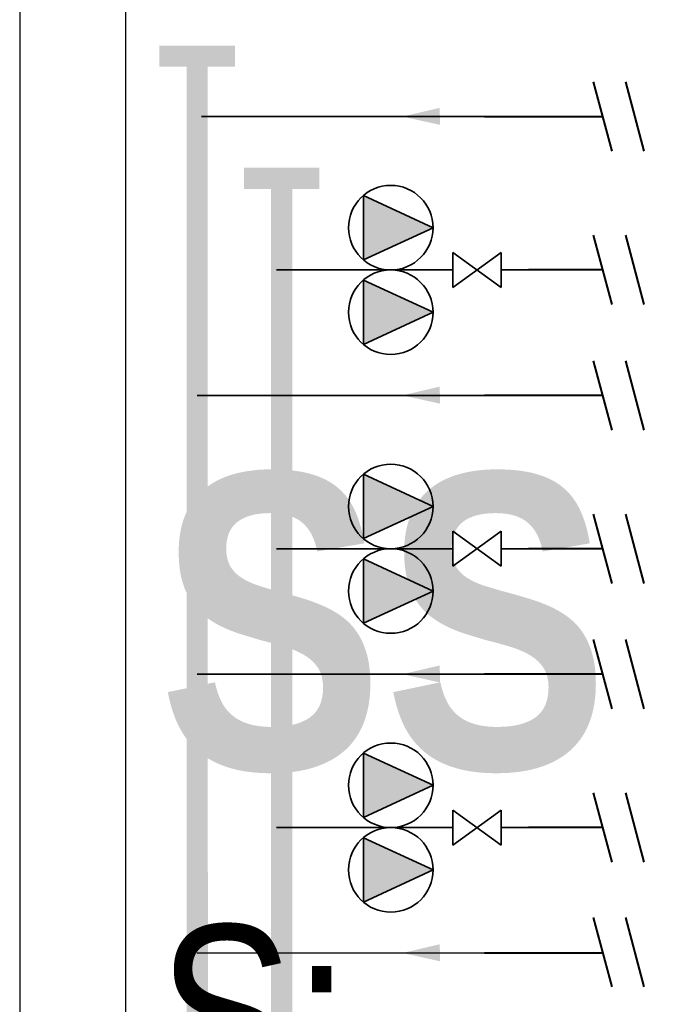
# Model space of a CAD drawing. Extents: x -18402 to 10376, y -5092 to 34139.
# Tile 28 of 78: x 910 to 1019, y -2749 to -2582. Entities that reach past the tile are written whole.
import ezdxf

# ---------------------------------------------------------------- set-up
doc = ezdxf.new("R2010")
doc.units = 0
doc.linetypes.add('ACAD_ISO08W100', pattern=[36, 24, -3, 6, -3])
for name, color, linetype in [('0_XREF', 251, 'Continuous'), ('rdc_02$0$0._Étage_1_A-AREA-____-OTLN.Modèle IFC', 251, 'Continuous'), ('rdc_02$0$0._Étage_1_A-WALL-____-OTLN.Modèle IFC', 251, 'Continuous')]:
    doc.layers.add(name, color=color, linetype=linetype)
doc.layers.add('30_CHAUFFAGE_FXP', color=4, linetype='ACAD_ISO08W100', lineweight=40)
doc.layers.add('60_EQUIPEMENTS COMMUNS (Chaufferie...)', color=183, linetype='Continuous', lineweight=35)
doc.styles.add('rdc_02$0$STYLE_GENERE_1', font='ARIALNB.TTF')
doc.styles.add('rdc_02$0$STYLE_GENERE_3', font='ARIALN.TTF')

# ---------------------------------------------------------------- blocks, each defined once
blk = doc.blocks.new('rdc_02')
at = {"layer": 'rdc_02$0$0._Étage_1_A-WALL-____-OTLN.Modèle IFC', "linetype": 'Continuous', "ltscale": 0.1, "flags": 128}
for points in [[(910, -2433), (910, -2905)], [(928, -2905), (928, -2515)]]:
    blk.add_lwpolyline(points, dxfattribs=at)
at = {"layer": 'rdc_02$0$0._Étage_1_A-WALL-____-OTLN.Modèle IFC', "linetype": 'Continuous', "ltscale": 0.1}
for radius, start in [(1123, 136.4937), (1105, 135.60587)]:
    blk.add_arc((1956, -3444), radius, start, 151.31692, dxfattribs=at)
at = {"layer": 'rdc_02$0$0._Étage_1_A-AREA-____-OTLN.Modèle IFC', "linetype": 'Continuous', "ltscale": 0.1, "attachment_point": 1}
for s, insert, char_height, style in [('\\A1;{\\pql;\\pt0;\\fArial Narrow|b1|i0|c0|p34;SS}', (933.46, -2658.91), 50, 'rdc_02$0$STYLE_GENERE_1'), ('\\A1;{\\pql;\\pt0;\\fArial Narrow|b0|i0|c0|p34;S: }', (933.46, -2735.32), 30, 'rdc_02$0$STYLE_GENERE_3')]:
    blk.add_mtext(s, dxfattribs=dict(at, insert=insert, char_height=char_height, style=style))

msp = doc.modelspace()

# ---------------------------------------------------------------- hatches: boundary and pattern name
at = {"layer": '60_EQUIPEMENTS COMMUNS (Chaufferie...)', "ltscale": 1.013}
for points in [[(968.214, -2611.802), (980.019, -2617.248), (968.214, -2622.694)], [(968.214, -2626.12), (980.019, -2631.565), (968.214, -2637.011)], [(968.215, -2659.008), (980.02, -2664.454), (968.215, -2669.9)], [(968.215, -2673.326), (980.02, -2678.772), (968.215, -2684.218)], [(968.216, -2706.215), (980.021, -2711.66), (968.216, -2717.107)], [(968.216, -2720.532), (980.021, -2725.978), (968.216, -2731.424)]]:
    msp.add_hatch(color=256, dxfattribs=at).paths.add_polyline_path(points)

# ---------------------------------------------------------------- linework, layer by layer
at = {"layer": '30_CHAUFFAGE_FXP', "ltscale": 1.031}
for points in [[(1007.163, -2592.572), (1010.306, -2604.304)], [(1012.604, -2592.572), (1015.747, -2604.304)], [(988.739, -2598.438), (1008.734, -2598.438)], [(1007.163, -2618.541), (1010.306, -2630.272)], [(1012.604, -2618.541), (1015.747, -2630.272)], [(1008.734, -2624.406), (996.195, -2624.406)], [(1007.163, -2639.779), (1010.306, -2651.51)], [(1012.604, -2639.779), (1015.747, -2651.51)], [(1008.734, -2645.644), (988.74, -2645.644)], [(1007.163, -2665.747), (1010.306, -2677.478)], [(1012.604, -2665.747), (1015.747, -2677.478)], [(1008.734, -2671.612), (996.193, -2671.612)], [(1007.163, -2686.985), (1010.306, -2698.716)], [(1012.604, -2686.985), (1015.747, -2698.716)], [(1008.734, -2692.851), (988.741, -2692.851)], [(1007.163, -2712.953), (1010.306, -2724.684)], [(1012.604, -2712.953), (1015.747, -2724.684)], [(1008.734, -2718.819), (996.196, -2718.819)], [(1007.163, -2734.05), (1010.306, -2745.781)], [(1012.604, -2734.05), (1015.747, -2745.781)], [(988.742, -2740.057), (1008.734, -2740.057)]]:
    msp.add_lwpolyline(points, dxfattribs=at)
at = {"layer": '60_EQUIPEMENTS COMMUNS (Chaufferie...)', "ltscale": 1.013}
for p, q in [((962.394, -2598.439), (940.817, -2598.439)), ((951.635, -2598.439), (988.739, -2598.438)), ((968.214, -2622.694), (968.214, -2611.802)), ((968.214, -2611.802), (980.019, -2617.248)), ((968.214, -2622.694), (980.019, -2617.248)), ((953.48, -2624.407), (983.345, -2624.406)), ((956.072, -2624.407), (962.863, -2624.407)), ((991.567, -2624.406), (996.195, -2624.406)), ((968.214, -2626.12), (980.019, -2631.565)), ((968.214, -2637.011), (968.214, -2626.12)), ((968.214, -2637.011), (980.019, -2631.565)), ((940.07, -2645.645), (988.74, -2645.644)), ((968.215, -2659.008), (980.02, -2664.454)), ((968.215, -2669.9), (968.215, -2659.008)), ((968.215, -2669.9), (980.02, -2664.454)), ((953.481, -2671.613), (983.346, -2671.613)), ((991.568, -2671.613), (996.193, -2671.612)), ((968.215, -2684.218), (968.215, -2673.326)), ((968.215, -2673.326), (980.02, -2678.772)), ((968.215, -2684.218), (980.02, -2678.772)), ((940.071, -2692.852), (988.741, -2692.851)), ((968.216, -2706.215), (980.021, -2711.66)), ((968.216, -2717.107), (968.216, -2706.215)), ((968.216, -2717.107), (980.021, -2711.66)), ((953.482, -2718.82), (983.347, -2718.819)), ((991.569, -2718.819), (996.196, -2718.819)), ((968.216, -2731.424), (968.216, -2720.532)), ((968.216, -2720.532), (980.021, -2725.978)), ((968.216, -2731.424), (980.021, -2725.978)), ((940.072, -2740.058), (988.742, -2740.057))]:
    msp.add_line(p, q, dxfattribs=at)
at = {"layer": '60_EQUIPEMENTS COMMUNS (Chaufferie...)', "ltscale": 1.013, "extrusion": (0, 0, -1)}
for p, q in [((983.345, -2627.367), (983.345, -2621.446)), ((983.345, -2627.367), (991.567, -2621.446)), ((983.345, -2621.446), (991.568, -2627.367)), ((991.568, -2627.367), (991.567, -2621.446)), ((983.346, -2668.652), (991.569, -2674.573)), ((983.346, -2674.574), (991.568, -2668.652)), ((983.346, -2674.574), (983.346, -2668.652)), ((991.569, -2674.573), (991.568, -2668.652)), ((983.347, -2715.858), (991.569, -2721.78)), ((983.347, -2721.78), (991.569, -2715.858)), ((983.347, -2721.78), (983.347, -2715.858)), ((991.569, -2721.78), (991.569, -2715.858))]:
    msp.add_line(p, q, dxfattribs=at)
at = {"layer": '60_EQUIPEMENTS COMMUNS (Chaufferie...)', "ltscale": 1.013, "const_width": 3.6}
for points in [[(933.679, -2588.204), (946.459, -2588.204)], [(940.073, -2835.722), (940.069, -2588.204)], [(947.992, -2608.892), (960.772, -2608.892)], [(954.385, -2835.333), (954.382, -2608.892)]]:
    msp.add_lwpolyline(points, dxfattribs=at)
at = {"layer": '60_EQUIPEMENTS COMMUNS (Chaufferie...)', "ltscale": 1.013, "flags": 128}
for points in [[(974.836, -2598.438, 0, 2.88, 0), (981.172, -2598.393, 2.88, 2.88, 0)], [(974.837, -2645.645, 0, 2.88, 0), (981.173, -2645.599, 2.88, 2.88, 0)], [(974.838, -2692.851, 0, 2.88, 0), (981.174, -2692.805, 2.88, 2.88, 0)], [(974.839, -2740.057, 0, 2.88, 0), (981.175, -2740.011, 2.88, 2.88, 0)]]:
    msp.add_lwpolyline(points, format="xyseb", dxfattribs=at)
at = {"layer": '60_EQUIPEMENTS COMMUNS (Chaufferie...)', "ltscale": 1.013}
for centre in [(972.86, -2617.248), (972.861, -2631.565), (972.861, -2664.454), (972.862, -2678.772), (972.862, -2711.66), (972.863, -2725.978)]:
    msp.add_circle(centre, 7.159, dxfattribs=at)

# ---------------------------------------------------------------- block references
at = {"layer": '0_XREF'}
msp.add_blockref('rdc_02', (0, 0), dxfattribs=at)

doc.saveas('drawing.dxf')
